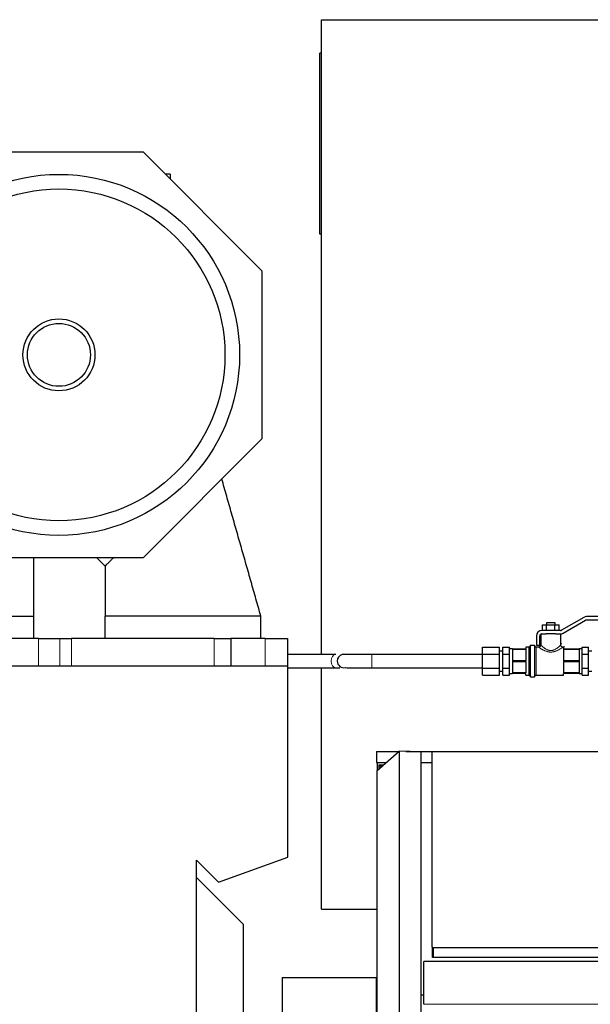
# Model space of a CAD drawing. Header units: inches. Extents: x 0 to 23760, y -13 to 16800.
# Tile 205 of 247: x 14756 to 15269, y 14336 to 15221. Entities that reach past the tile are written whole.
import ezdxf

# ---------------------------------------------------------------- set-up
doc = ezdxf.new("R2010")
doc.units = ezdxf.units.IN
doc.layers.add('254', color=7, linetype='Continuous', true_color=0xffffff)

msp = doc.modelspace()

# ---------------------------------------------------------------- linework, layer by layer
at = {"layer": '254', "color": 2, "linetype": 'Continuous', "lineweight": 25}
for p, q in [((15026.997, 14650.332), (15026.997, 15221.345)), ((15026.997, 15221.345), (15526.997, 15221.345)), ((15025.497, 15028.313), (15025.497, 15191.313)), ((15026.997, 15191.313), (15025.497, 15191.313)), ((14715.355, 15102.329), (14866.543, 15102.329)), ((14866.543, 15102.329), (14973.449, 14995.423)), ((14890.949, 15082.329), (14886.543, 15082.329)), ((14890.949, 15082.329), (14890.949, 15077.923)), ((15026.997, 15028.313), (15025.497, 15028.313)), ((14973.449, 14995.423), (14973.449, 14844.235)), ((14973.449, 14844.235), (14866.543, 14737.329)), ((14866.543, 14737.329), (14715.355, 14737.329)), ((14824.956, 14737.329), (14832.454, 14729.832)), ((14698.556, 14684.829), (14768.454, 14684.829)), ((14768.454, 14664.829), (14768.454, 14684.829)), ((14832.454, 14684.829), (14832.454, 14684.829)), ((14832.454, 14664.829), (14832.454, 14684.829)), ((14972.427, 14684.829), (14972.454, 14684.829)), ((14972.454, 14684.829), (14972.454, 14684.829)), ((14972.454, 14664.829), (14972.454, 14684.829)), ((15225.555, 14676.829), (15229.308, 14676.829)), ((15225.555, 14671.829), (15225.555, 14676.829)), ((15229.061, 14678.829), (15229.061, 14676.829)), ((15237.061, 14678.829), (15229.061, 14678.829)), ((15229.308, 14676.829), (15236.813, 14676.829)), ((15229.308, 14671.829), (15229.308, 14676.829)), ((15236.813, 14676.829), (15240.566, 14676.829)), ((15236.813, 14671.829), (15236.813, 14676.829)), ((15237.061, 14676.829), (15237.061, 14678.829)), ((15240.566, 14671.829), (15240.566, 14676.829)), ((15262.747, 14683.659), (15242.721, 14672.097)), ((15244.221, 14669.499), (15264.247, 14681.061)), ((15307.061, 14684.329), (15265.247, 14684.329)), ((15265.247, 14681.329), (15307.061, 14681.329)), ((15224.061, 14668.561), (15224.061, 14658.749)), ((15241.721, 14671.829), (15225.061, 14671.829)), ((15225.061, 14668.829), (15228.937, 14668.829)), ((15237.185, 14668.829), (15241.721, 14668.829)), ((15242.061, 14658.829), (15242.061, 14668.841)), ((14772.55, 14664.829), (14623.954, 14664.829)), ((14772.55, 14664.829), (14791.602, 14664.829)), ((14791.602, 14664.829), (14802.349, 14664.829)), ((14930.454, 14664.829), (14802.349, 14664.829)), ((14930.454, 14664.829), (14945.454, 14664.829)), ((14976.454, 14664.829), (14945.452, 14664.829)), ((14945.454, 14664.829), (14945.454, 14639.829)), ((14976.454, 14664.829), (14996.454, 14664.829)), ((14996.454, 14664.829), (14996.454, 14639.829)), ((15220.061, 14666.829), (15220.061, 14658.829)), ((15223.061, 14658.829), (15223.061, 14666.829)), ((15039.738, 14650.329), (14996.454, 14650.329)), ((15171.561, 14650.68), (15171.561, 14657.031)), ((15171.561, 14657.031), (15187.061, 14657.031)), ((15171.561, 14650.68), (15187.061, 14650.68)), ((15171.561, 14637.978), (15171.561, 14650.68)), ((15187.061, 14650.68), (15187.061, 14657.031)), ((15190.061, 14653.329), (15187.061, 14653.329)), ((15187.061, 14637.978), (15187.061, 14650.68)), ((15190.061, 14650.68), (15190.061, 14657.031)), ((15190.061, 14657.031), (15195.961, 14657.031)), ((15190.061, 14637.978), (15190.061, 14650.68)), ((15190.061, 14650.68), (15195.961, 14650.68)), ((15195.961, 14653.855), (15195.961, 14657.031)), ((15198.561, 14655.329), (15195.961, 14655.329)), ((15195.961, 14650.68), (15195.961, 14653.855)), ((15195.961, 14644.329), (15195.961, 14650.68)), ((15198.561, 14655.329), (15210.561, 14655.329)), ((15198.561, 14655.329), (15198.561, 14654.971)), ((15198.561, 14654.971), (15198.561, 14649.829)), ((15198.561, 14654.971), (15210.561, 14654.971)), ((15213.361, 14656.829), (15210.561, 14656.829)), ((15210.561, 14656.829), (15210.561, 14655.329)), ((15210.561, 14654.971), (15210.561, 14644.687)), ((15214.561, 14630.629), (15214.561, 14658.029)), ((15218.261, 14658.329), (15214.861, 14658.329)), ((15218.561, 14630.629), (15218.561, 14658.029)), ((15222.167, 14656.829), (15219.761, 14656.829)), ((15220.061, 14658.829), (15223.061, 14658.829)), ((15244.561, 14656.829), (15244.061, 14656.829)), ((15244.561, 14656.829), (15244.561, 14655.329)), ((15244.561, 14655.329), (15258.561, 14655.329)), ((15244.561, 14654.971), (15244.561, 14644.687)), ((15244.561, 14654.971), (15258.561, 14654.971)), ((15261.161, 14655.329), (15258.561, 14655.329)), ((15258.561, 14655.329), (15258.561, 14654.971)), ((15258.561, 14654.971), (15258.561, 14649.829)), ((15261.161, 14657.031), (15267.061, 14657.031)), ((15261.161, 14653.855), (15261.161, 14657.031)), ((15261.161, 14650.68), (15261.161, 14653.855)), ((15261.161, 14650.68), (15267.061, 14650.68)), ((15261.161, 14644.329), (15261.161, 14650.68)), ((15267.061, 14650.68), (15267.061, 14657.031)), ((15270.061, 14653.329), (15267.061, 14653.329)), ((15267.061, 14637.978), (15267.061, 14650.68)), ((15195.961, 14637.978), (15195.961, 14644.329)), ((15198.561, 14649.829), (15198.561, 14644.687)), ((15198.561, 14644.687), (15198.561, 14643.971)), ((15210.561, 14644.687), (15198.561, 14644.687)), ((15198.561, 14643.971), (15198.561, 14638.829)), ((15198.561, 14643.971), (15210.561, 14643.971)), ((15210.561, 14643.971), (15210.561, 14633.687)), ((15258.561, 14644.687), (15244.561, 14644.687)), ((15244.561, 14643.971), (15244.561, 14633.687)), ((15244.561, 14643.971), (15258.561, 14643.971)), ((15258.561, 14649.829), (15258.561, 14644.687)), ((15258.561, 14644.687), (15258.561, 14643.971)), ((15258.561, 14643.971), (15258.561, 14638.829)), ((15261.161, 14637.978), (15261.161, 14644.329)), ((14996.697, 14639.829), (14581.401, 14639.829)), ((14772.55, 14639.829), (14623.954, 14639.829)), ((14996.697, 14467.829), (14996.697, 14639.829)), ((14996.697, 14638.329), (15039.738, 14638.329)), ((15026.997, 14421.345), (15026.997, 14638.332)), ((15072.061, 14638.331), (15072.061, 14638.329)), ((15171.561, 14637.978), (15187.061, 14637.978)), ((15171.561, 14631.627), (15171.561, 14637.978)), ((15187.061, 14631.627), (15187.061, 14637.978)), ((15187.061, 14635.329), (15190.061, 14635.329)), ((15190.061, 14631.627), (15190.061, 14637.978)), ((15190.061, 14637.978), (15195.961, 14637.978)), ((15195.961, 14634.803), (15195.961, 14637.978)), ((15195.961, 14631.627), (15195.961, 14634.803)), ((15195.961, 14633.329), (15198.561, 14633.329)), ((15198.561, 14638.829), (15198.561, 14633.687)), ((15210.561, 14633.687), (15198.561, 14633.687)), ((15198.561, 14633.687), (15198.561, 14633.329)), ((15210.561, 14633.329), (15198.561, 14633.329)), ((15210.561, 14631.829), (15210.561, 14633.329)), ((15258.561, 14633.687), (15244.561, 14633.687)), ((15244.561, 14631.829), (15244.561, 14633.329)), ((15258.561, 14633.329), (15244.561, 14633.329)), ((15258.561, 14638.829), (15258.561, 14633.687)), ((15258.561, 14633.687), (15258.561, 14633.329)), ((15258.561, 14633.329), (15261.161, 14633.329)), ((15261.161, 14634.803), (15261.161, 14637.978)), ((15261.161, 14637.978), (15267.061, 14637.978)), ((15261.161, 14631.627), (15261.161, 14634.803)), ((15267.061, 14631.627), (15267.061, 14637.978)), ((15267.061, 14635.329), (15270.061, 14635.329)), ((15171.561, 14631.627), (15187.061, 14631.627)), ((15190.061, 14631.627), (15195.961, 14631.627)), ((15210.561, 14631.829), (15213.361, 14631.829)), ((15214.861, 14630.329), (15218.261, 14630.329)), ((15219.761, 14631.829), (15244.561, 14631.829)), ((15261.161, 14631.627), (15267.061, 14631.627)), ((15076.497, 14563.141), (15076.497, 14553.141)), ((15076.497, 14563.141), (15096.499, 14563.141)), ((15076.997, 14545.85), (15096.747, 14563.368)), ((15116.497, 14562.603), (15096.747, 14563.368)), ((15096.747, 14563.368), (15096.747, 14265.31)), ((15102.617, 14563.141), (15683.497, 14563.141)), ((15116.497, 14264.786), (15116.497, 14562.603)), ((15126.497, 14562.886), (15683.497, 14562.886)), ((15126.497, 14386.868), (15126.497, 14562.886)), ((15076.497, 14553.141), (15085.222, 14553.141)), ((15076.997, 14553.14), (15076.997, 14545.849)), ((15116.502, 14553.141), (15126.498, 14553.141)), ((15076.997, 14253.325), (15076.997, 14545.85)), ((15078.497, 14551.141), (15082.962, 14551.141)), ((15078.497, 14551.141), (15078.497, 14550.178)), ((15078.497, 14550.178), (15081.877, 14550.178)), ((15078.497, 14550.178), (15078.497, 14547.175)), ((14914.497, 14168.471), (14914.497, 14465.364)), ((14914.497, 14465.364), (14934.335, 14445.525)), ((14934.335, 14445.525), (14996.697, 14467.829)), ((14914.495, 14449.831), (14956.497, 14407.829)), ((14914.495, 14449.831), (14956.497, 14407.829)), ((15026.997, 14421.345), (15077.004, 14421.345)), ((14956.497, 14407.829), (14956.497, 14237.811)), ((15126.497, 14386.868), (15126.497, 14377.998)), ((15664.489, 14386.498), (15127.297, 14386.498)), ((15127.297, 14386.498), (15127.297, 14377.628)), ((15664.489, 14377.628), (15127.297, 14377.628)), ((15118.997, 14374.229), (15118.997, 14374.003)), ((15664.519, 14374.229), (15118.997, 14374.229)), ((15118.997, 14335.609), (15118.997, 14374.003)), ((14991.497, 14359.845), (14991.497, 14212.353)), ((14991.497, 14359.845), (15076.497, 14359.845)), ((15076.497, 14212.353), (15076.497, 14359.845)), ((15076.497, 14344.155), (15076.997, 14344.155)), ((15116.496, 14344.155), (15118.996, 14344.155))]:
    msp.add_line(p, q, dxfattribs=at)
at = {"layer": '254', "color": 110, "linetype": 'Continuous', "lineweight": 13}
for p, q in [((14772.55, 14639.829), (14772.55, 14664.829)), ((14791.602, 14639.829), (14791.602, 14664.829)), ((14802.349, 14664.829), (14802.349, 14639.829)), ((14930.454, 14639.829), (14930.454, 14664.829)), ((14976.454, 14639.829), (14976.454, 14664.829)), ((15072.061, 14650.329), (15072.061, 14644.329)), ((15213.361, 14631.829), (15213.361, 14656.829)), ((15214.861, 14630.329), (15214.861, 14658.329)), ((15218.261, 14630.329), (15218.261, 14658.329)), ((15219.761, 14631.829), (15219.761, 14656.829)), ((15072.061, 14644.329), (15072.061, 14638.33)), ((15039.738, 14638.329), (15039.768, 14638.329)), ((15118.997, 14374.003), (15664.519, 14374.003)), ((15118.997, 14335.609), (20343.997, 14335.609))]:
    msp.add_line(p, q, dxfattribs=at)
at = {"layer": '254', "color": 2, "linetype": 'Continuous', "lineweight": 25}
for radius in [162.362, 149.215, 32.362, 28.291]:
    msp.add_circle((14790.949, 14919.829), radius, dxfattribs=at)
for centre, radius, start, end in [((15265.247, 14679.329), 5, 90, 120), ((15265.247, 14679.329), 2, 90, 120), ((15225.061, 14666.829), 5, 90, 180), ((15225.061, 14666.829), 2, 90, 180), ((15241.721, 14673.829), 2, 270, 300), ((15241.721, 14673.829), 5, 270, 300), ((15047.061, 14644.329), 6, 104.0625, 180), ((15213.361, 14658.029), 1.2, 270, 0), ((15214.861, 14658.029), 0.3, 90, 180), ((15218.261, 14658.029), 0.3, 0, 90), ((15219.761, 14658.029), 1.2, 180, 270), ((15047.061, 14644.329), 6, 180, 284.068125), ((15213.361, 14630.629), 1.2, 0, 90), ((15214.861, 14630.629), 0.3, 180, 270), ((15218.261, 14630.629), 0.3, 270, 0), ((15219.761, 14630.629), 1.2, 90, 180)]:
    msp.add_arc(centre, radius, start, end, dxfattribs=at)
at = {"layer": '254', "color": 110, "linetype": 'Continuous', "lineweight": 13}
for start_param, end_param in [(3.143458, 4.712389), (4.712389, 6.2831853)]:
    msp.add_ellipse((15039.738, 14644.329), major_axis=(0, -6), ratio=0.7071067, start_param=start_param, end_param=end_param, dxfattribs=at)
at = {"layer": '254', "color": 2, "linetype": 'Continuous', "lineweight": 25}
for centre in [(15122.318, 14384.569), (15122.318, 14375.698)]:
    msp.add_ellipse(centre, major_axis=(-6.5, 0), ratio=0.4617486, start_param=3.8397643, end_param=4.0142174, dxfattribs=at)
for points, degree in [([(14972.454, 14684.829), (14954.899, 14746.478), (14937.343, 14808.127)], 2), ([(14972.454, 14684.829), (14954.899, 14746.478), (14937.343, 14808.127)], 2), ([(14768.454, 14684.829), (14768.454, 14711.079), (14768.454, 14737.328)], 2), ([(14832.454, 14729.832), (14832.454, 14707.33), (14832.454, 14684.829)], 2), ([(14832.516, 14729.894), (14834.022, 14731.4)], 1), ([(14834.022, 14731.4), (14839.952, 14737.329)], 1), ([(14902.454, 14684.829), (14832.454, 14684.829)], 1), ([(14972.454, 14684.829), (14902.454, 14684.829)], 1), ([(15171.561, 14650.328), (15072.061, 14650.328)], 1), ([(15072.061, 14638.33), (15171.561, 14638.33)], 1)]:
    msp.add_open_spline(points, degree=degree, dxfattribs=at)
for points, knots in [([(15237.185, 14668.829), (15236.868, 14668.829), (15236.541, 14668.829), (15235.872, 14668.829), (15235.53, 14668.829), (15234.836, 14668.829), (15234.484, 14668.829), (15233.775, 14668.829), (15233.418, 14668.829), (15232.704, 14668.829), (15232.347, 14668.829), (15231.638, 14668.829), (15231.286, 14668.829), (15230.592, 14668.829), (15230.25, 14668.829), (15229.58, 14668.829), (15229.253, 14668.829), (15228.936, 14668.829)], [0, 0, 0, 0, 0.125, 0.125, 0.25, 0.25, 0.375, 0.375, 0.5, 0.5, 0.625, 0.625, 0.75, 0.75, 0.875, 0.875, 1, 1, 1, 1]), ([(15242.595, 14657.485), (15242.575, 14657.5), (15242.354, 14657.679), (15242.147, 14658.154), (15242.034, 14658.769), (15242.094, 14659.281), (15242.237, 14659.68), (15242.414, 14659.979), (15242.583, 14660.184), (15242.705, 14660.302), (15242.763, 14660.351), (15242.775, 14660.361)], [0, 0, 0, 0, 0.0230912, 0.2647421, 0.4515953, 0.6062597, 0.7369343, 0.8443823, 0.9274022, 0.9842848, 1, 1, 1, 1]), ([(15072.061, 14650.328), (15068.614, 14650.33), (15062.176, 14650.326), (15053.395, 14650.294), (15047.316, 14650.237), (15045.783, 14650.182), (15045.605, 14650.15)], [0, 0, 0, 0, 0.2442931, 0.4924748, 0.7445728, 1, 1, 1, 1]), ([(15224.056, 14658.766), (15224.049, 14658.539), (15223.966, 14658.093), (15223.596, 14657.477), (15223.063, 14657.059), (15222.557, 14656.867), (15222.266, 14656.843), (15222.16, 14656.843)], [0, 0, 0, 0, 0.22034, 0.4638328, 0.7036836, 0.8941541, 1, 1, 1, 1]), ([(15245.261, 14657.23), (15245.261, 14657.23), (15245.259, 14657.228), (15245.252, 14657.222), (15245.242, 14657.215), (15245.225, 14657.203), (15245.169, 14657.163), (15245.008, 14657.06), (15244.725, 14656.929), (15244.28, 14656.82), (15243.712, 14656.824), (15243.086, 14657.035), (15242.743, 14657.318), (15242.595, 14657.485)], [0, 0, 0, 0, 0.0429438, 0.0590222, 0.0687557, 0.0771096, 0.0889659, 0.1371579, 0.2581324, 0.3871363, 0.571404, 0.7952746, 1, 1, 1, 1]), ([(15039.743, 14638.329), (15040.679, 14638.341), (15041.982, 14638.348), (15043.158, 14638.373), (15043.51, 14638.371)], [0, 0, 0, 0, 0.6141331, 1, 1, 1, 1]), ([(15048.516, 14638.508), (15048.425, 14638.476), (15049.35, 14638.421), (15054.425, 14638.363), (15062.446, 14638.332), (15068.639, 14638.328), (15072.061, 14638.33)], [0, 0, 0, 0, 0.2442677, 0.4920683, 0.744008, 1, 1, 1, 1])]:
    msp.add_open_spline(points, degree=3, knots=knots, dxfattribs=at)
at = {"layer": '254', "color": 110, "linetype": 'Continuous', "lineweight": 13}
for points, knots in [([(15244.061, 14656.829), (15244.06, 14656.829), (15244.038, 14656.814), (15243.948, 14656.756), (15243.882, 14656.713), (15243.783, 14656.649), (15243.772, 14656.641), (15243.749, 14656.627), (15243.713, 14656.603), (15243.675, 14656.579), (15243.595, 14656.527), (15243.537, 14656.49), (15243.35, 14656.371), (15243.208, 14656.281), (15242.97, 14656.132), (15242.887, 14656.08), (15242.756, 14655.999), (15242.711, 14655.971), (15242.62, 14655.915), (15242.574, 14655.887), (15242.34, 14655.744), (15242.14, 14655.624), (15241.717, 14655.375), (15241.494, 14655.245), (15241.202, 14655.08), (15241.143, 14655.047), (15241.023, 14654.98), (15240.962, 14654.947), (15240.779, 14654.846), (15240.655, 14654.778), (15240.276, 14654.576), (15240.015, 14654.44), (15239.478, 14654.173), (15239.202, 14654.041), (15238.774, 14653.846), (15238.63, 14653.782), (15238.336, 14653.656), (15238.187, 14653.594), (15237.733, 14653.412), (15237.424, 14653.297), (15236.794, 14653.083), (15236.473, 14652.984), (15235.981, 14652.853), (15235.815, 14652.811), (15235.564, 14652.754), (15235.48, 14652.736), (15235.31, 14652.701), (15235.225, 14652.684), (15234.797, 14652.605), (15234.453, 14652.556), (15233.76, 14652.49), (15233.411, 14652.473), (15232.971, 14652.473), (15232.883, 14652.474), (15232.707, 14652.479), (15232.619, 14652.482), (15232.355, 14652.495), (15232.181, 14652.507), (15231.66, 14652.557), (15231.317, 14652.606), (15230.807, 14652.701), (15230.638, 14652.736), (15230.386, 14652.793), (15230.302, 14652.813), (15230.135, 14652.855), (15230.052, 14652.876), (15229.64, 14652.986), (15229.319, 14653.085), (15228.691, 14653.299), (15228.384, 14653.413), (15227.934, 14653.595), (15227.785, 14653.656), (15227.565, 14653.751), (15227.492, 14653.783), (15227.346, 14653.847), (15227.274, 14653.88), (15226.915, 14654.043), (15226.637, 14654.176), (15226.099, 14654.444), (15225.839, 14654.579), (15225.335, 14654.848), (15225.092, 14654.983), (15224.799, 14655.148), (15224.741, 14655.181), (15224.626, 14655.247), (15224.456, 14655.344), (15224.294, 14655.44), (15223.977, 14655.626), (15223.778, 14655.746), (15223.406, 14655.973), (15223.233, 14656.08), (15223.034, 14656.205), (15222.996, 14656.229), (15222.939, 14656.265), (15222.92, 14656.277), (15222.883, 14656.3), (15222.792, 14656.358), (15222.708, 14656.411), (15222.521, 14656.531), (15222.415, 14656.599), (15222.284, 14656.683), (15222.246, 14656.708), (15222.196, 14656.741), (15222.181, 14656.751), (15222.159, 14656.765), (15222.153, 14656.769), (15222.14, 14656.777), (15222.134, 14656.781), (15222.083, 14656.814), (15222.061, 14656.829), (15222.061, 14656.829), (15222.061, 14656.829), (15222.061, 14656.829)], [0, 0, 0, 0, 0.0312441, 0.0312441, 0.0624883, 0.0624883, 0.0663938, 0.0663938, 0.0702993, 0.0781104, 0.0781104, 0.0937324, 0.0937324, 0.1249766, 0.1249766, 0.1405986, 0.1405986, 0.1484097, 0.1484097, 0.1562207, 0.1562207, 0.1874649, 0.1874649, 0.218709, 0.218709, 0.22652, 0.22652, 0.2343311, 0.2343311, 0.2499531, 0.2499531, 0.2811973, 0.2811973, 0.3124414, 0.3124414, 0.3280635, 0.3280635, 0.3436856, 0.3436856, 0.3749297, 0.3749297, 0.4061738, 0.4061738, 0.4217959, 0.4217959, 0.4296069, 0.4296069, 0.437418, 0.437418, 0.4686621, 0.4686621, 0.4999063, 0.4999063, 0.5077173, 0.5077173, 0.5155283, 0.5155283, 0.5311504, 0.5311504, 0.5623946, 0.5623946, 0.5780166, 0.5780166, 0.5858277, 0.5858277, 0.5936387, 0.5936387, 0.6248828, 0.6248828, 0.656127, 0.656127, 0.671749, 0.671749, 0.6795601, 0.6795601, 0.6873711, 0.6873711, 0.7186153, 0.7186153, 0.7498594, 0.7498594, 0.7811035, 0.7811035, 0.7889146, 0.7889146, 0.7967256, 0.8123477, 0.8123477, 0.8435918, 0.8435918, 0.874836, 0.874836, 0.882647, 0.882647, 0.8865525, 0.8865525, 0.890458, 0.9060801, 0.9060801, 0.9373243, 0.9373243, 0.9529463, 0.9529463, 0.9607574, 0.9607574, 0.9646629, 0.9646629, 0.9685684, 0.9685684, 0.9998125, 0.9998125, 1, 1, 1, 1]), ([(15224.06, 14658.829), (15224.06, 14658.829), (15224.077, 14658.814), (15224.114, 14658.78), (15224.119, 14658.775), (15224.128, 14658.767), (15224.133, 14658.762), (15224.148, 14658.748), (15224.183, 14658.716), (15224.225, 14658.677), (15224.322, 14658.588), (15224.401, 14658.515), (15224.541, 14658.388), (15224.592, 14658.343), (15224.672, 14658.271), (15224.7, 14658.246), (15224.743, 14658.207), (15224.757, 14658.194), (15224.786, 14658.168), (15224.92, 14658.049), (15225.068, 14657.918), (15225.351, 14657.671), (15225.503, 14657.541), (15225.827, 14657.268), (15225.998, 14657.125), (15226.225, 14656.941), (15226.271, 14656.904), (15226.364, 14656.829), (15226.505, 14656.716), (15226.65, 14656.602), (15226.946, 14656.373), (15227.151, 14656.219), (15227.578, 14655.91), (15227.799, 14655.755), (15228.086, 14655.563), (15228.144, 14655.525), (15228.262, 14655.449), (15228.321, 14655.411), (15228.5, 14655.297), (15228.621, 14655.223), (15228.991, 14655.003), (15229.244, 14654.861), (15229.637, 14654.661), (15229.77, 14654.596), (15230.041, 14654.471), (15230.179, 14654.41), (15230.459, 14654.296), (15230.603, 14654.241), (15230.785, 14654.177), (15230.822, 14654.164), (15230.896, 14654.14), (15231.006, 14654.104), (15231.118, 14654.07), (15231.491, 14653.963), (15231.796, 14653.895), (15232.261, 14653.825), (15232.418, 14653.807), (15232.656, 14653.789), (15232.735, 14653.784), (15232.856, 14653.78), (15232.896, 14653.778), (15232.976, 14653.777), (15233.015, 14653.776), (15233.374, 14653.776), (15233.688, 14653.8), (15234.153, 14653.868), (15234.307, 14653.897), (15234.536, 14653.947), (15234.651, 14653.973), (15234.765, 14654.003), (15234.84, 14654.023), (15234.878, 14654.034), (15235.067, 14654.088), (15235.214, 14654.135), (15235.504, 14654.236), (15235.647, 14654.29), (15236.067, 14654.461), (15236.338, 14654.586), (15236.733, 14654.787), (15236.863, 14654.857), (15237.055, 14654.963), (15237.119, 14654.999), (15237.245, 14655.071), (15237.307, 14655.108), (15237.616, 14655.292), (15237.853, 14655.442), (15238.311, 14655.748), (15238.532, 14655.902), (15238.958, 14656.211), (15239.164, 14656.365), (15239.412, 14656.557), (15239.461, 14656.595), (15239.559, 14656.671), (15239.607, 14656.709), (15239.75, 14656.822), (15239.843, 14656.897), (15240.114, 14657.118), (15240.286, 14657.26), (15240.611, 14657.535), (15240.764, 14657.666), (15240.943, 14657.822), (15240.978, 14657.853), (15241.047, 14657.913), (15241.081, 14657.943), (15241.18, 14658.03), (15241.243, 14658.086), (15241.422, 14658.246), (15241.529, 14658.343), (15241.67, 14658.47), (15241.713, 14658.51), (15241.773, 14658.565), (15241.792, 14658.582), (15241.829, 14658.615), (15241.846, 14658.631), (15241.928, 14658.706), (15241.977, 14658.752), (15242.027, 14658.798), (15242.04, 14658.81), (15242.052, 14658.821), (15242.057, 14658.826), (15242.058, 14658.827), (15242.059, 14658.827), (15242.059, 14658.828)], [0, 0, 0, 0, 0.031038, 0.031038, 0.0349451, 0.0349451, 0.0388522, 0.0388522, 0.0466665, 0.0622949, 0.0622949, 0.0935517, 0.0935517, 0.1091801, 0.1091801, 0.1169943, 0.1169943, 0.1209014, 0.1209014, 0.1248086, 0.1560654, 0.1560654, 0.1873222, 0.1873222, 0.2185791, 0.2185791, 0.2263933, 0.2263933, 0.2342075, 0.2498359, 0.2498359, 0.2810927, 0.2810927, 0.3123496, 0.3123496, 0.3201638, 0.3201638, 0.327978, 0.327978, 0.3436064, 0.3436064, 0.3748633, 0.3748633, 0.3904917, 0.3904917, 0.4061201, 0.4061201, 0.4217485, 0.4217485, 0.4256556, 0.4256556, 0.4295627, 0.4373769, 0.4373769, 0.4686338, 0.4686338, 0.4842622, 0.4842622, 0.4920764, 0.4920764, 0.4959835, 0.4959835, 0.4998906, 0.4998906, 0.5311474, 0.5311474, 0.5467759, 0.5467759, 0.5545901, 0.5584972, 0.5584972, 0.5624043, 0.5624043, 0.5780327, 0.5780327, 0.5936611, 0.5936611, 0.624918, 0.624918, 0.6405464, 0.6405464, 0.6483606, 0.6483606, 0.6561748, 0.6561748, 0.6874316, 0.6874316, 0.7186885, 0.7186885, 0.7499453, 0.7499453, 0.7577595, 0.7577595, 0.7655737, 0.7655737, 0.7812021, 0.7812021, 0.812459, 0.812459, 0.8437158, 0.8437158, 0.85153, 0.85153, 0.8593442, 0.8593442, 0.8749727, 0.8749727, 0.9062295, 0.9062295, 0.9218579, 0.9218579, 0.9296721, 0.9296721, 0.9374863, 0.9374863, 0.9687432, 0.9687432, 0.9843716, 0.9843716, 0.9921858, 0.9960929, 1, 1, 1, 1])]:
    msp.add_open_spline(points, degree=3, knots=knots, dxfattribs=at)

doc.saveas('drawing.dxf')
